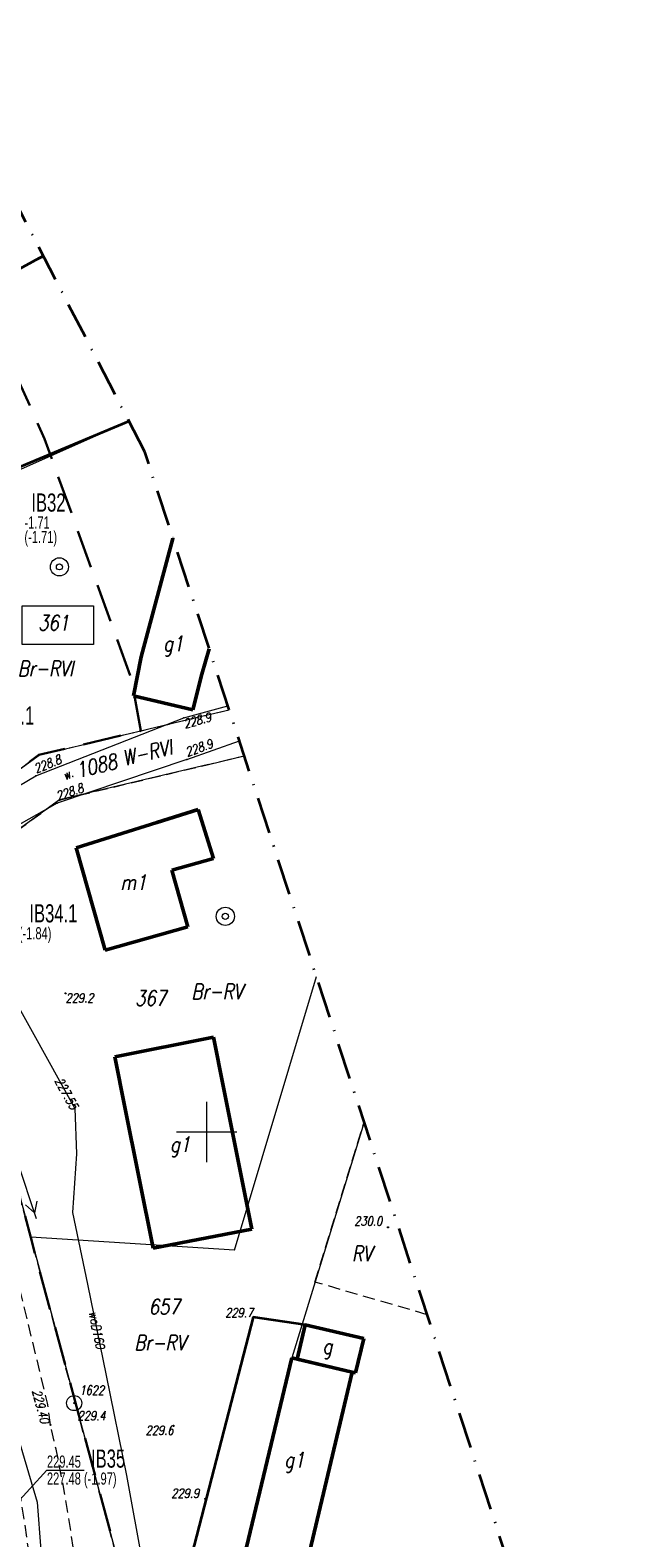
# Model space of a CAD drawing. Header units: millimetres. Extents: x 7436010 to 7436992, y 5663514 to 5666647.
# Tile 5 of 73: x 7436385 to 7436435, y 5663616 to 5663741. Entities that reach past the tile are written whole.
import ezdxf
from ezdxf.enums import TextEntityAlignment as Align

# ---------------------------------------------------------------- set-up
doc = ezdxf.new("R2010")
doc.units = ezdxf.units.MM
doc.header["$PDSIZE"] = 1
for name, pattern in [('$0$HIDDEN', [9.525, 6.35, -3.175]), ('2_EGBU_A', [0]), ('GAK', [3.5, 2, -0.75, 0, -0.75]), ('GDE', [0]), ('GUZ', [1.5, 1, -0.5]), ('KOU', [1.5, 1, -0.5])]:
    doc.linetypes.add(name, pattern=pattern)
for name, color, linetype, lineweight in [('1 OGRODZENIE', 7, 'BGT', 35), ('28 STUDNIA GŁEBINOWA', 5, 'Continuous', 18), ('4 JEZDNIA MB', 7, 'KOU', 18), ('5 RÓW PRZYDROŻNY', 7, 'Continuous', 18), ('_DZIAŁKI DO POZWOLENIA', 110, 'Continuous', 9), ('_LINIA ROZ.LOKA', 4, '$0$HIDDEN', 30), ('Działki zarys', 7, 'Continuous', 18), ('EDZPD_L_1', 7, 'GDE', 18), ('EDZTD_T_0', 7, 'Continuous', 18), ('EGBB_E_T_0', 7, 'Continuous', 18), ('EGBB_L_0', 7, '2_EGBU_A', 50), ('EKLTK_T_0', 96, 'Continuous', 18), ('Linie_odn', 7, 'Continuous', 9), ('Numery działek uzupełnienie', 7, 'Continuous', 18), ('obszar odziaływania inwestcyji', 80, 'Continuous', 20), ('Podzial_sekcyjny_krzyze', 7, 'Continuous', 13), ('PunPOMIAR2', 7, 'Continuous', 18), ('RzedPOMIAR2', 7, 'Continuous', 18), ('SDRPK_L_1', 7, 'KOU', 18), ('SZNPS_T_0', 7, 'Continuous', 18), ('SZNPS_T_3', 7, 'Continuous', 18), ('SZOPO_L_0', 7, 'BGT', 35), ('UEEPA_T_2', 1, 'Continuous', 18), ('UŻYTKI LINIE', 96, 'GUZ', 18), ('UŻYTKI OZNACZENIE', 96, 'Continuous', 18), ('WEKTOR BUDYNKI', 7, 'Continuous', 50), ('WEKTOR FUNKCJE BUDYNKÓW', 7, 'Continuous', 18), ('WEKTOR RZĘDNE TERENU', 7, 'Continuous', 18), ('WEKTOR RZĘDNE WODOCIĄG wo', 5, 'Continuous', 18), ('WEKTOR WODOCIĄGI wo', 5, 'Continuous', 18), ('WUKOS_T_0', 7, 'Continuous', 18), ('WUKOS_T_1', 7, 'Continuous', 18), ('ZAKRES MAPY', 1, 'GAK', 35)]:
    doc.layers.add(name, color=color, linetype=linetype, lineweight=lineweight)
for name, color, linetype in [('_map', 7, 'Continuous'), ('TEKST ks przyłącz korek', 32, 'Continuous'), ('TEKST ks studnia', 244, 'Continuous')]:
    doc.layers.add(name, color=color, linetype=linetype)
doc.styles.add('K1_ACAD', font='romans.shx', dxfattribs={"width": 0.8, "oblique": 12})
doc.styles.add('PLAN 1 pop.', font='ARIALN.TTF', dxfattribs={"width": 0.8})
doc.styles.add('PLAN 2 pop.', font='ARIALN.TTF', dxfattribs={"width": 0.8})
doc.linetypes.add('BGT', pattern='A,3.75,[133,ltypeshp.shx,S=0.1875,R=0,X=0,Y=0],3.75', length=7.5)

# ---------------------------------------------------------------- blocks, each defined once
blk = doc.blocks.new('OSP')
at = {"linetype": 'Continuous'}
for radius in [0.625, 0.045]:
    blk.add_circle((0, 0), radius, dxfattribs=at)
blk = doc.blocks.new('SUPE04')
at = {"linetype": 'Continuous'}
for p, q in [((0.25, 0), (5.25, 0)), ((3.9, 0.5), (4.76605, 0)), ((4.76605, 0), (3.9, -0.5))]:
    blk.add_line(p, q, dxfattribs=at)
blk = doc.blocks.new('WSP')
at = {"linetype": 'Continuous'}
blk.add_circle((0, 0), 0.045, dxfattribs=at)
blk = doc.blocks.new('STD')
at = {"linetype": 'Continuous'}
for radius in [0.75, 0.25]:
    blk.add_circle((0, 0), radius, dxfattribs=at)
blk = doc.blocks.new('STUDZ')
at = {"layer": '1 OGRODZENIE', "flags": 128}
for points in [[(7436350.71, 5663727.01), (7436355.81, 5663718.63), (7436358.4, 5663714.19), (7436360.38, 5663710.4), (7436367.87, 5663714.03), (7436383.07, 5663720.59), (7436383.91, 5663721.05), (7436386.49, 5663722.46)], [(7436376.03, 5663701.45), (7436393.57, 5663708.77)]]:
    blk.add_lwpolyline(points, dxfattribs=at)
at = {"layer": '4 JEZDNIA MB', "flags": 128}
blk.add_lwpolyline([(7436387.09, 5663625.78), (7436386.84, 5663627.57), (7436384.39, 5663637.65), (7436381, 5663649.08), (7436377.66, 5663659.06), (7436374.12, 5663668.62), (7436370.28, 5663678.52)], dxfattribs=at)
at = {"layer": '5 RÓW PRZYDROŻNY', "flags": 128}
for points in [[(7436374.64, 5663672.09), (7436376.83, 5663673.2), (7436382.54, 5663677.49), (7436385.87, 5663679.45), (7436398.1, 5663684.24)], [(7436398.1, 5663684.24), (7436401.75, 5663685.24)], [(7436398.36, 5663680.81), (7436402.7, 5663682.34)], [(7436398.36, 5663680.81), (7436387.63, 5663677.2), (7436383.58, 5663674.89), (7436377.82, 5663671.37), (7436375.51, 5663669.72)]]:
    blk.add_lwpolyline(points, dxfattribs=at)
at = {"layer": 'Działki zarys', "flags": 128}
for points in [[(7436360.39, 5663710.44), (7436386.53, 5663722.38)], [(7436365.8, 5663696.47), (7436393.57, 5663708.77)], [(7436399.23, 5663684.29), (7436401.85, 5663684.92)], [(7436400.16, 5663680.4), (7436403.1, 5663681.11)], [(7436402.31, 5663640.22), (7436409.08, 5663662.86)], [(7436413.02, 5663650.81), (7436407.03, 5663631.33)], [(7436402.31, 5663640.22), (7436385.45, 5663641.29)], [(7436407.03, 5663631.33), (7436402.83, 5663613.71)]]:
    blk.add_lwpolyline(points, dxfattribs=at)
at = {"layer": 'EDZPD_L_1'}
for p, q in [((7436386.14, 5663681.17), (7436399.23, 5663684.29)), ((7436375.06, 5663673.17), (7436386.14, 5663681.17)), ((7436400.16, 5663680.4), (7436387.84, 5663677.46)), ((7436387.84, 5663677.46), (7436376.69, 5663669.42)), ((7436383.11, 5663650), (7436392.53, 5663614.96))]:
    blk.add_line(p, q, dxfattribs=at)
at = {"layer": 'EGBB_L_0'}
for p, q in [((7436394.58, 5663689.29), (7436397.21, 5663699.07)), ((7436397.21, 5663699.07), (7436397.21, 5663699.09)), ((7436397.21, 5663699.07), (7436397.22, 5663699.07)), ((7436393.94, 5663686.07), (7436394.58, 5663689.29)), ((7436399.6, 5663687.87), (7436400.21, 5663689.96)), ((7436398.86, 5663684.92), (7436399.6, 5663687.87)), ((7436393.94, 5663686.07), (7436398.86, 5663684.92)), ((7436395.87, 5663675.59), (7436399.29, 5663676.67)), ((7436399.29, 5663676.67), (7436400.57, 5663672.62)), ((7436389.21, 5663673.5), (7436395.87, 5663675.59)), ((7436389.21, 5663673.5), (7436391.6, 5663665.02)), ((7436397.11, 5663671.65), (7436400.57, 5663672.62)), ((7436397.11, 5663671.65), (7436398.44, 5663666.95)), ((7436391.6, 5663665.02), (7436398.44, 5663666.95)), ((7436392.4, 5663656.2), (7436400.55, 5663657.84)), ((7436400.55, 5663657.84), (7436401.38, 5663653.68)), ((7436392.4, 5663656.2), (7436393.23, 5663652.04)), ((7436401.38, 5663653.68), (7436403.74, 5663641.96)), ((7436393.23, 5663652.04), (7436395.58, 5663640.4)), ((7436395.58, 5663640.4), (7436403.74, 5663641.96)), ((7436402.83, 5663613.71), (7436407.03, 5663631.33)), ((7436407.03, 5663631.33), (7436412.04, 5663630.14)), ((7436408.38, 5663614.79), (7436412.04, 5663630.14))]:
    blk.add_line(p, q, dxfattribs=at)
at = {"layer": 'Podzial_sekcyjny_krzyze', "color": 7, "lineweight": 13}
for p, q in [((7436400, 5663647.5), (7436400, 5663652.5)), ((7436397.5, 5663650), (7436402.5, 5663650))]:
    blk.add_line(p, q, dxfattribs=at)
at = {"layer": 'PunPOMIAR2'}
for p in [(7436398.1, 5663684.24), (7436398.36, 5663680.81), (7436385.87, 5663679.45), (7436387.63, 5663677.2), (7436399.84, 5663619.66)]:
    blk.add_point(p, dxfattribs=at)
at = {"layer": 'SDRPK_L_1'}
for centre, radius, start, end in [((7436275.45, 5663599.97), 114.59, 356.5734, 13.0178), ((7436259.55, 5663599.03), 126.78, 357.7502, 12.0159)]:
    blk.add_arc(centre, radius, start, end, dxfattribs=at)
at = {"layer": 'SZOPO_L_0'}
for p, q in [((7436403.84, 5663634.68), (7436396.83, 5663607.66)), ((7436408.15, 5663634.06), (7436403.84, 5663634.68))]:
    blk.add_line(p, q, dxfattribs=at)
at = {"layer": 'UŻYTKI LINIE', "flags": 128}
for points in [[(7436328.28, 5663765.47), (7436337.69, 5663749.27), (7436341.78, 5663742.24), (7436344.66, 5663737.28), (7436350.71, 5663726.98), (7436356.59, 5663717.27), (7436360.39, 5663710.44), (7436365.8, 5663696.47), (7436375.06, 5663673.17), (7436386.14, 5663681.17), (7436399.23, 5663684.29), (7436401.85, 5663684.92)], [(7436424.61, 5663574.74), (7436409.57, 5663585.8), (7436405.69, 5663592.42), (7436400.42, 5663601.61), (7436396.83, 5663607.66), (7436392.53, 5663614.96), (7436383.11, 5663650), (7436376.69, 5663669.42), (7436387.84, 5663677.46), (7436400.16, 5663680.4), (7436403.1, 5663681.11)], [(7436408.95, 5663637.59), (7436413.02, 5663650.81)], [(7436418.23, 5663634.89), (7436408.95, 5663637.59)]]:
    blk.add_lwpolyline(points, dxfattribs=at)
at = {"layer": 'WEKTOR BUDYNKI', "flags": 128}
for points in [[(7436408.15, 5663634.06), (7436407.47, 5663631.22)], [(7436408.15, 5663634.06), (7436412.99, 5663632.91)], [(7436412.31, 5663630.07), (7436412.99, 5663632.91)], [(7436407.47, 5663631.22), (7436412.04, 5663630.14), (7436412.31, 5663630.07)]]:
    blk.add_lwpolyline(points, dxfattribs=at)
at = {"layer": 'WEKTOR WODOCIĄGI wo', "flags": 128}
blk.add_lwpolyline([(7436365.83, 5663693.45), (7436369.27, 5663684.37), (7436371.62, 5663678.6), (7436374.45, 5663677.16), (7436376.47, 5663674.24), (7436378.63, 5663670.77), (7436385.57, 5663658.3), (7436389.1, 5663651.94), (7436389.23, 5663648.18), (7436388.9, 5663643.35), (7436390.15, 5663637.4), (7436391.7, 5663629.86), (7436393.37, 5663621.6), (7436394.73, 5663614.19), (7436395.2, 5663612.28), (7436395.24, 5663609.93), (7436395.2, 5663603.52), (7436395.16, 5663596.78)], dxfattribs=at)
at = {"layer": 'ZAKRES MAPY', "ltscale": 1.5}
blk.add_lwpolyline([(7436214.32, 5664064.98), (7436222.62, 5664010.82), (7436230.12, 5663943.99), (7436248.65, 5663869.32), (7436257.81, 5663817.45), (7436225.28, 5663809.49), (7436239.13, 5663761.43), (7436291.45, 5663747.95), (7436357.74, 5663551.42), (7436423.01, 5663550.19), (7436426.82, 5663608.65), (7436394.88, 5663706.24), (7436353.3, 5663786.62), (7436324.67, 5663863.48), (7436302.12, 5663964.1), (7436300.94, 5664023.12)], dxfattribs=at)
at = {"layer": '28 STUDNIA GŁEBINOWA'}
for p in [(7436387.82, 5663696.73), (7436401.54, 5663667.83)]:
    blk.add_blockref('STD', p, dxfattribs=at)
at = {"layer": 'SZNPS_T_0', "rotation": 0.06255451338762}
blk.add_blockref('OSP', (7436389.04, 5663627.58), dxfattribs=at)
at = {"layer": 'UEEPA_T_2', "rotation": 288.5049946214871}
blk.add_blockref('SUPE04', (7436384.24, 5663647.83), dxfattribs=at)
at = {"layer": 'WEKTOR RZĘDNE TERENU', "rotation": 0.06340145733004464}
blk.add_blockref('WSP', (7436414.99, 5663642.11), dxfattribs=at)
at = {"layer": 'WUKOS_T_0'}
for p in [(7436388.33, 5663661.46), (7436403.84, 5663634.68), (7436389.04, 5663627.58), (7436387.09, 5663625.78), (7436397.26, 5663625.71)]:
    blk.add_blockref('WSP', p, dxfattribs=at)
at = {"layer": '5 RÓW PRZYDROŻNY', "style": 'K1_ACAD', "oblique": 12, "width": 0.8}
blk.add_text('w.', height=0.75, rotation=24.077, dxfattribs=at).set_placement((7436387.99, 5663679.76), align=Align.TOP_LEFT)
at = {"layer": 'EDZTD_T_0', "style": 'K1_ACAD', "oblique": 12, "width": 0.8}
for s, p in [('361', (7436386.05, 5663692.73)), ('367', (7436394.07, 5663661.69)), ('657', (7436395.2, 5663636.17))]:
    blk.add_text(s, height=1.25, dxfattribs=at).set_placement(p, align=Align.TOP_LEFT)
at = {"layer": 'EGBB_E_T_0', "style": 'K1_ACAD', "oblique": 12, "width": 0.8}
for s, p in [('g1', (7436397.24, 5663690.18)), ('m1', (7436393.95, 5663670.65)), ('g1', (7436397.81, 5663648.77)), ('g1', (7436407.25, 5663622.68))]:
    blk.add_text(s, height=1.25, dxfattribs=at).set_placement(p, align=Align.MIDDLE)
at = {"layer": 'EKLTK_T_0', "style": 'K1_ACAD', "oblique": 12, "width": 0.8}
for s, p in [('Br-RVI', (7436384.39, 5663688.95)), ('Br-RV', (7436398.75, 5663662.24)), ('Br-RV', (7436394.02, 5663633.2))]:
    blk.add_text(s, height=1.25, dxfattribs=at).set_placement(p, align=Align.TOP_LEFT)
at = {"layer": 'Numery działek uzupełnienie', "style": 'K1_ACAD', "oblique": 12, "width": 0.8}
blk.add_text('1088', height=1.25, rotation=13.6323, dxfattribs=at).set_placement((7436389.06, 5663680.48), align=Align.TOP_LEFT)
at = {"layer": 'RzedPOMIAR2', "style": 'K1_ACAD', "oblique": 12, "width": 0.8}
for s, rotation, p in [('228.9', 15.3632, (7436398.21, 5663683.36)), ('228.9', 19.436, (7436398.4, 5663681.03)), ('228.8', 21.3883, (7436385.9, 5663679.66)), ('228.8', 18.595, (7436387.69, 5663677.39))]:
    blk.add_text(s, height=0.75, rotation=rotation, dxfattribs=at).set_placement(p)
blk.add_text('229.9', height=0.75, dxfattribs=at).set_placement((7436397.07, 5663619.75))
at = {"layer": 'SZNPS_T_3', "style": 'K1_ACAD', "oblique": 12, "width": 0.8}
blk.add_text('1622', height=0.75, rotation=0.0626, dxfattribs=at).set_placement((7436389.47, 5663628.27))
at = {"layer": 'UŻYTKI OZNACZENIE', "style": 'K1_ACAD', "oblique": 12, "width": 0.8}
blk.add_text('W-RVI', height=1.25, rotation=13.4367, dxfattribs=at).set_placement((7436392.92, 5663681.49), align=Align.TOP_LEFT)
blk.add_text('RV', height=1.25, dxfattribs=at).set_placement((7436412.01, 5663640.57), align=Align.TOP_LEFT)
at = {"layer": 'WEKTOR FUNKCJE BUDYNKÓW', "style": 'K1_ACAD', "oblique": 12, "width": 0.8}
blk.add_text('g', height=1.25, dxfattribs=at).set_placement((7436409.98, 5663632.06), align=Align.MIDDLE)
at = {"layer": 'WEKTOR RZĘDNE TERENU', "style": 'K1_ACAD', "oblique": 12, "width": 0.8}
blk.add_text('230.0', height=0.75, rotation=0.0634, dxfattribs=at).set_placement((7436412.2, 5663642.26))
at = {"layer": 'WEKTOR RZĘDNE WODOCIĄG wo', "style": 'K1_ACAD', "oblique": 12, "width": 0.8}
blk.add_text('227.55', height=0.75, rotation=299.0176, dxfattribs=at).set_placement((7436389.1, 5663651.94), align=Align.MIDDLE_RIGHT)
at = {"layer": 'WEKTOR WODOCIĄGI wo', "style": 'K1_ACAD', "oblique": 12, "width": 0.8}
blk.add_text('woD160', height=0.75, rotation=281.607, dxfattribs=at).set_placement((7436390.92, 5663633.63), align=Align.MIDDLE)
at = {"layer": 'WUKOS_T_1', "style": 'K1_ACAD', "oblique": 12, "width": 0.8}
for s, p in [('229.2', (7436388.33, 5663661.46)), ('229.4', (7436389.32, 5663626.91))]:
    blk.add_text(s, height=0.75, dxfattribs=at).set_placement(p, align=Align.TOP_LEFT)
blk.add_text('229.7', height=0.75, dxfattribs=at).set_placement((7436403.84, 5663634.68), align=Align.RIGHT)
blk.add_text('229.40', height=0.75, rotation=284.92, dxfattribs=at).set_placement((7436387.01, 5663626.04), align=Align.TOP_RIGHT)
blk.add_text('229.6', height=0.75, dxfattribs=at).set_placement((7436397.26, 5663625.71), align=Align.TOP_RIGHT)

msp = doc.modelspace()

# ---------------------------------------------------------------- linework, layer by layer
at = {"layer": '_DZIAŁKI DO POZWOLENIA'}
msp.add_lwpolyline([(7436384.75, 5663693.51), (7436390.64, 5663693.51), (7436390.64, 5663690.31), (7436384.75, 5663690.31)], close=True, dxfattribs=at)
at = {"layer": '_LINIA ROZ.LOKA', "ltscale": 0.5, "flags": 128}
msp.add_lwpolyline([(7436769.82, 5666386.17), (7436785.63, 5666401.9), (7436777.17, 5666339.85), (7436769.64, 5666284.84), (7436763.69, 5666241.33), (7436758.71, 5666204.87), (7436747, 5666120.48), (7436746.67, 5666118.16), (7436746, 5666112.25), (7436742.68, 5666086.95), (7436737.87, 5666050.31), (7436735.79, 5666034.48), (7436729.16, 5665983.96), (7436725.41, 5665955.37), (7436721.16, 5665922.94), (7436716.68, 5665892.75), (7436714.65, 5665879.5), (7436710.7, 5665853.65), (7436705.91, 5665822.36), (7436701.24, 5665791.78), (7436696.68, 5665761.99), (7436693.36, 5665740.28), (7436692.49, 5665734.57), (7436691.24, 5665725.21), (7436686.82, 5665692.28), (7436686.24, 5665687.98), (7436687.02, 5665687.87), (7436687.8, 5665687.76), (7436688.43, 5665687.68), (7436689.73, 5665687.5), (7436691.7, 5665687.22), (7436695.05, 5665686.76), (7436699.59, 5665686.13), (7436703.87, 5665685.5), (7436710.05, 5665684.69), (7436704.14, 5665626.72), (7436692.35, 5665554.03), (7436684.4, 5665507.89), (7436678.95, 5665476.38), (7436678.11, 5665452.58), (7436669.82, 5665424.53), (7436658.74, 5665384.42), (7436649.92, 5665353.22), (7436656.07, 5665352.41), (7436640.53, 5665294.18), (7436627.07, 5665248.66), (7436617.8, 5665220.56), (7436609.03, 5665184.74), (7436597.09, 5665145.04), (7436586.74, 5665104.18), (7436580.26, 5665077.61), (7436551.4, 5665080.63), (7436544.13, 5665053.46), (7436541.65, 5665043.68), (7436535.65, 5665019.89), (7436527.28, 5664986.71), (7436518.85, 5664953.13), (7436540.24, 5664951.29), (7436527.27, 5664905.09), (7436512.89, 5664848.87), (7436512.75, 5664848.25), (7436491.25, 5664843.66), (7436490.45, 5664840.42), (7436488.75, 5664840.17), (7436485.59, 5664828.52), (7436480.77, 5664810.69), (7436477.56, 5664798.83), (7436470.05, 5664771.07), (7436466.78, 5664758.91), (7436461, 5664737.53), (7436453.38, 5664709.45), (7436450.49, 5664698.66), (7436449.29, 5664694.23), (7436447.88, 5664689), (7436444.73, 5664677.41), (7436439.73, 5664658.88), (7436430.8, 5664625.84), (7436422.09, 5664592.64), (7436411.81, 5664553.45), (7436402.82, 5664519.11), (7436395.06, 5664489.58), (7436386.91, 5664458.42), (7436380.7, 5664434.66), (7436376.52, 5664418.9), (7436373.4, 5664406.85), (7436371.23, 5664398.64), (7436365.4, 5664376.39), (7436360.19, 5664356.59), (7436358.97, 5664351.96), (7436370.07, 5664349.72), (7436345.74, 5664252.38), (7436338.1, 5664221.81), (7436346.56, 5664219.64), (7436332.96, 5664172.83), (7436327.71, 5664153.96), (7436320.71, 5664127.65), (7436315.85, 5664109.04), (7436293.51, 5664105.67), (7436291.78, 5664098.99), (7436311.25, 5664095.22), (7436305.86, 5664069.9), (7436301.25, 5664052.5), (7436298.26, 5664034.7), (7436295.23, 5664016.7), (7436294.2, 5663992.36), (7436295.68, 5663969.32), (7436298.86, 5663944.9), (7436305.05, 5663922.42), (7436309.37, 5663907.37), (7436310.08, 5663904.28), (7436287.94, 5663894.27), (7436287.89, 5663894.23), (7436289.29, 5663888.17), (7436307.22, 5663896.42), (7436313.56, 5663878.37), (7436316.82, 5663864.36), (7436323.1, 5663841.84), (7436323.62, 5663840.35), (7436302.73, 5663832.55), (7436306.08, 5663818.61), (7436328.59, 5663826.53), (7436335.3, 5663807.88), (7436346.49, 5663776.83), (7436347.27, 5663774.44), (7436325.84, 5663769.72), (7436328.27, 5663765.49), (7436328.27, 5663765.49), (7436337.73, 5663749.26), (7436355.95, 5663758.12), (7436369.04, 5663743.04), (7436379.22, 5663723.73), (7436386.59, 5663707.33), (7436393.78, 5663687.44), (7436394.54, 5663683.16), (7436386.12, 5663681.18), (7436375.06, 5663673.19), (7436376.66, 5663669.4), (7436378.04, 5663665.37), (7436383.14, 5663649.89), (7436385.45, 5663641.27), (7436392.56, 5663614.94), (7436402.77, 5663597.55), (7436404.55, 5663594.36), (7436398.14, 5663579.56), (7436383.47, 5663579.87), (7436383.47, 5663598.95), (7436383.54, 5663613.76), (7436381.27, 5663622.16), (7436375.49, 5663643.65), (7436374.49, 5663647.41), (7436373.19, 5663652.22), (7436366.81, 5663649.77), (7436363.11, 5663660.13), (7436369.06, 5663664.53), (7436367.98, 5663667.46), (7436362.42, 5663663.46), (7436351.03, 5663690.17), (7436348.92, 5663700.66), (7436355.28, 5663701.41), (7436350.01, 5663711.55), (7436342.68, 5663723.84), (7436323.69, 5663721.1), (7436294.62, 5663770.74), (7436268.86, 5663766.23), (7436263.07, 5663785.82), (7436260.04, 5663784.81), (7436254.69, 5663782.73), (7436252.46, 5663789.25), (7436260.43, 5663792.4), (7436278.16, 5663799.5), (7436285.7, 5663801.99), (7436278.82, 5663825.68), (7436273.4, 5663846.93), (7436269.39, 5663864.94), (7436284.57, 5663868.62), (7436282.66, 5663876.99), (7436274.79, 5663875.66), (7436272.43, 5663887.4), (7436280.04, 5663888.29), (7436279.11, 5663892.09), (7436269.52, 5663890.93), (7436263.1, 5663914.55), (7436258.6, 5663935.85), (7436251.25, 5663959.73), (7436247.77, 5663974.33), (7436257.81, 5663977.45), (7436257.7, 5663985.66), (7436257.6, 5663994.26), (7436254.81, 5664004.46), (7436251.48, 5664016.71), (7436250.55, 5664027.07), (7436249.49, 5664037.26), (7436242.69, 5664037.33), (7436241.68, 5664048.83), (7436240.9, 5664065.75), (7436219.89, 5664094.24), (7436221.99, 5664101.65), (7436224.11, 5664100.45), (7436249.12, 5664102.02), (7436242.68, 5664108.3), (7436226.64, 5664128.31), (7436226.02, 5664140.26), (7436224.84, 5664141.85), (7436219.24, 5664143.56), (7436189.72, 5664143.16), (7436172.24, 5664151.73), (7436160.04, 5664157.7), (7436156.65, 5664159.35), (7436144.81, 5664164.95), (7436142.54, 5664166.01), (7436135.05, 5664171.55), (7436122.04, 5664181.32), (7436108.22, 5664191.49), (7436106.94, 5664192.44), (7436096.69, 5664202.79), (7436089.7, 5664209.89), (7436082.36, 5664217.23), (7436065.98, 5664208.51), (7436054.19, 5664202.18), (7436048.15, 5664211.64), (7436077.49, 5664231.59), (7436078.11, 5664230.8), (7436082.88, 5664224.7), (7436088.01, 5664218.66), (7436091.26, 5664215.4), (7436100.88, 5664205.31), (7436105.44, 5664200.58), (7436107, 5664199), (7436108.61, 5664197.36), (7436109.38, 5664196.58), (7436109.54, 5664196.42), (7436113.39, 5664193.77), (7436117.54, 5664190.76), (7436126.19, 5664184.59), (7436131.52, 5664180.7), (7436136.12, 5664196.77), (7436147.66, 5664192.78), (7436144.07, 5664181.29), (7436141.62, 5664173.45), (7436149.98, 5664169.14), (7436161.93, 5664163.01), (7436166.87, 5664160.46), (7436176.13, 5664155.71), (7436190.6, 5664148.29), (7436211.64, 5664148.49), (7436219.97, 5664148.58), (7436227.76, 5664146.18), (7436230.92, 5664142.23), (7436230.7, 5664137.63), (7436231.98, 5664130.14), (7436242.86, 5664115.22), (7436255.74, 5664102.74), (7436277.11, 5664081.5), (7436279.29, 5664110.77), (7436287.11, 5664140.3), (7436294.81, 5664168.38), (7436300.41, 5664167.93), (7436303.62, 5664180.05), (7436314.75, 5664222.52), (7436320.67, 5664244.51), (7436329.29, 5664276.33), (7436339.49, 5664314.22), (7436347.35, 5664343.31), (7436344.05, 5664344.14), (7436348.21, 5664369.31), (7436371.21, 5664451.73), (7436387.62, 5664516.96), (7436415.59, 5664621.21), (7436434.67, 5664694.68), (7436464.45, 5664803.67), (7436472.92, 5664837.82), (7436477.35, 5664838.62), (7436478.21, 5664841.78), (7436481.51, 5664853.98), (7436494.03, 5664899.69), (7436502.4, 5664930.23), (7436504.59, 5664938.28), (7436507.77, 5664949.8), (7436500.72, 5664950), (7436508.91, 5664982.67), (7436528.12, 5665058.56), (7436539.99, 5665099.16), (7436546.5, 5665097.77), (7436553.59, 5665124.94), (7436568.61, 5665185.17), (7436573.13, 5665202.81), (7436575.09, 5665210.14), (7436580.01, 5665229.57), (7436583.77, 5665244.51), (7436593.84, 5665284.25), (7436602.23, 5665317.29), (7436613.91, 5665363.64), (7436618.24, 5665380.68), (7436630.04, 5665427.09), (7436635.6, 5665448.86), (7436641.55, 5665472.26), (7436645.6, 5665488.17), (7436647.47, 5665501.71), (7436650.05, 5665519.83), (7436651.53, 5665531.05), (7436655.66, 5665560.73), (7436662.17, 5665607.71), (7436664.22, 5665622.58), (7436669.04, 5665657.29), (7436673.24, 5665687.67), (7436669.13, 5665688.35), (7436676.29, 5665740.38), (7436691.42, 5665845.09), (7436699.67, 5665904.31), (7436707.4, 5665965.13), (7436522.2, 5665967.37), (7436460.27, 5665974.02), (7436461.79, 5665994.07), (7436645.18, 5665988.69), (7436704.6, 5665987.73), (7436718.23, 5666087.22), (7436731.41, 5666189.83), (7436742.14, 5666261.15), (7436750, 5666316.48), (7436754.58, 5666343.8), (7436764.08, 5666343.13), (7436769.82, 5666386.17)], dxfattribs=at)
at = {"layer": 'Linie_odn'}
msp.add_lwpolyline([(7436383.96, 5663618.95), (7436386.79, 5663622.04), (7436389.87, 5663622.04)], dxfattribs=at)
at = {"layer": 'obszar odziaływania inwestcyji', "ltscale": 2}
msp.add_lwpolyline([(7436373.59, 5663661.28), (7436385.97, 5663619.38), (7436387.2, 5663603.5)], dxfattribs=at)

# ---------------------------------------------------------------- block references
at = {"layer": '_map'}
msp.add_blockref('STUDZ', (0, 0), dxfattribs=at)

# ---------------------------------------------------------------- texts
at = {"layer": 'TEKST ks przyłącz korek', "width": 0.8}
for s, height, style, p in [('IB33.1', 1.5, 'PLAN 1 pop.', (7436385.74, 5663683.69)), ('IB34.1', 1.5, 'PLAN 1 pop.', (7436389.31, 5663667.33)), ('227.36 (-1.84)', 1, 'PLAN 2 pop.', (7436387.16, 5663665.93))]:
    msp.add_text(s, height=height, dxfattribs=dict(at, style=style)).set_placement(p, align=Align.RIGHT)
at = {"layer": 'TEKST ks studnia', "width": 0.8}
for s, height, style, p in [('IB32', 1.5, 'PLAN 1 pop.', (7436385.5, 5663701.3)), ('227.13 -1.71', 1, 'PLAN 2 pop.', (7436381.87, 5663699.9)), ('227.13 (-1.71)', 1, 'PLAN 2 pop.', (7436381.87, 5663698.7)), ('229.45', 1, 'PLAN 2 pop.', (7436386.79, 5663622.24)), ('IB35', 1.5, 'PLAN 1 pop.', (7436390.43, 5663622.24)), ('227.48 (-1.97)', 1, 'PLAN 2 pop.', (7436386.79, 5663620.84))]:
    msp.add_text(s, height=height, dxfattribs=dict(at, style=style)).set_placement(p)

doc.saveas('drawing.dxf')
